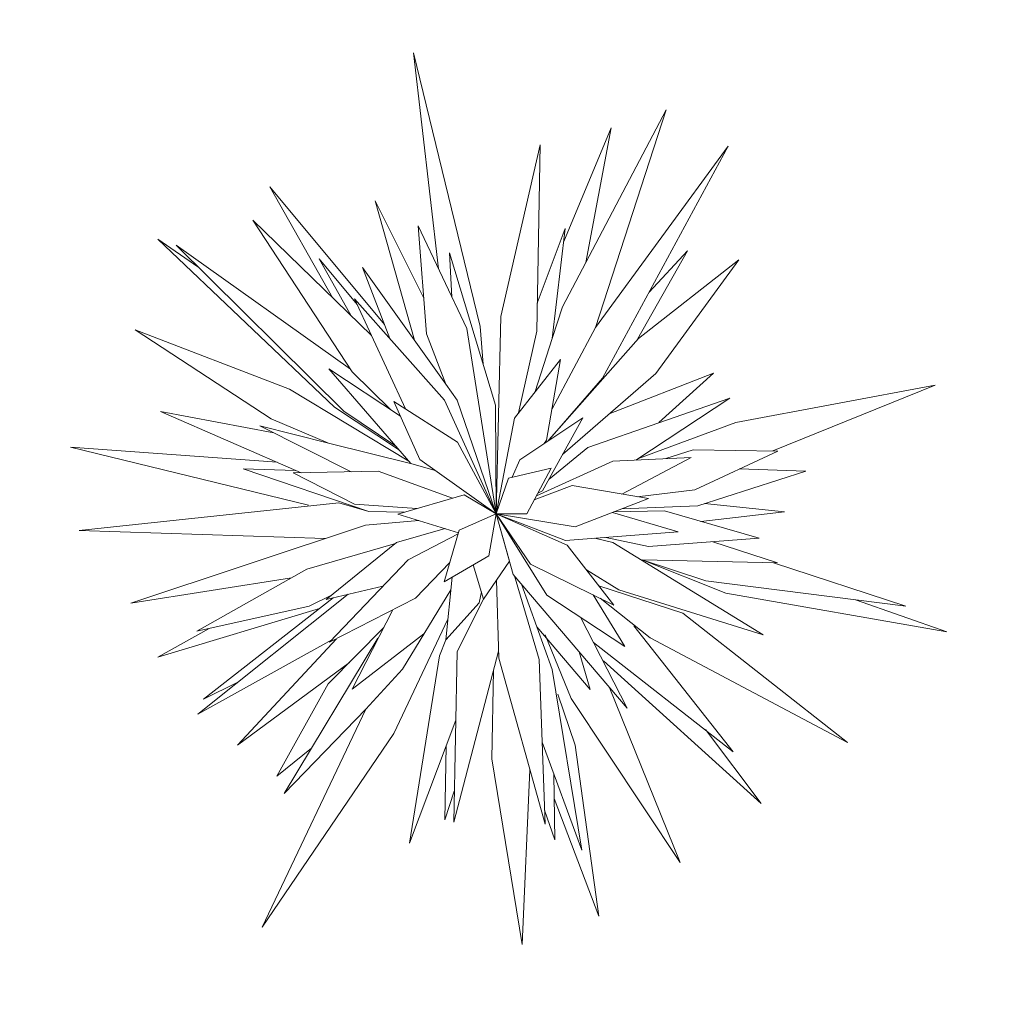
# Model space of a CAD drawing. Extents: x -110 to 11927435, y -6590197 to 5675008.
# Tile 1 of 71: x 11927433.96 to 11927435.36, y -2140069.95 to -2140068.56. Entities that reach past the tile are written whole.
import ezdxf

# ---------------------------------------------------------------- set-up
doc = ezdxf.new("R2010")
doc.units = 0
doc.layers.add('_0', color=7, linetype='CONTINUOUS')

# ---------------------------------------------------------------- blocks, each defined once
blk = doc.blocks.new('trawa 1')
at = {"layer": '_0', "color": 3, "linetype": 'ByBlock', "lineweight": 9, "flags": 128}
for points in [[(6591449.4534, 5674903.941), (6591449.4819, 5674904.0645), (6591449.4636, 5674903.7706), (6591449.4323, 5674903.6567)], [(6591449.3008, 5674903.6372), (6591449.2399, 5674903.7589), (6591449.162, 5674904.0132), (6591449.2715, 5674903.8113)], [(6591449.417, 5674903.8285), (6591449.4543, 5674904.0074), (6591449.4506, 5674903.7429), (6591449.4323, 5674903.6567)], [(6591449.4888, 5674903.6076), (6591449.5328, 5674903.6788), (6591449.6405, 5674903.951), (6591449.4961, 5674903.7176), (6591449.4729, 5674903.6044)], [(6591449.369, 5674903.6229), (6591449.3539, 5674903.7214), (6591449.2932, 5674903.8574), (6591449.2998, 5674903.7702)], [(6591449.6443, 5674903.7642), (6591449.7326, 5674903.8477), (6591449.5699, 5674903.6211)], [(6591449.3739, 5674903.7275), (6591449.349, 5674903.8355), (6591449.3502, 5674903.7298)], [(6591449.3986, 5674903.7465), (6591449.4166, 5674903.8336), (6591449.4323, 5674903.6567)], [(6591449.2972, 5674903.673), (6591449.2816, 5674903.7074), (6591449.2709, 5674903.8176), (6591449.3334, 5674903.7153), (6591449.351, 5674903.6412)], [(6591449.4538, 5674903.5858), (6591449.4751, 5674903.6307), (6591449.5127, 5674903.8257), (6591449.4144, 5674903.616), (6591449.4113, 5674903.5921)], [(6591449.3741, 5674903.6131), (6591449.3655, 5674903.6786), (6591449.3873, 5674903.8061), (6591449.4144, 5674903.6631), (6591449.4087, 5674903.606)], [(6591449.5196, 5674903.6557), (6591449.6694, 5674903.8035), (6591449.5472, 5674903.6054)], [(6591449.5444, 5674903.5415), (6591449.6236, 5674903.5844), (6591449.8215, 5674903.7506), (6591449.6028, 5674903.6323)], [(6591449.2898, 5674903.5176), (6591449.1445, 5674903.6196), (6591449.0274, 5674903.7389), (6591449.1877, 5674903.6474), (6591449.3069, 5674903.5378)], [(6591449.3409, 5674903.5236), (6591449.2939, 5674903.5696), (6591449.209, 5674903.7473), (6591449.3035, 5674903.634)], [(6591449.2513, 5674903.6587), (6591449.179, 5674903.7226), (6591449.2473, 5674903.5926)], [(6591449.2489, 5674903.5175), (6591449.1364, 5674903.5622), (6591448.881, 5674903.7083), (6591449.2017, 5674903.5787), (6591449.2919, 5674903.5164)], [(6591449.3645, 5674903.5097), (6591449.3083, 5674903.6041), (6591449.292, 5674903.7058), (6591449.3498, 5674903.6206)], [(6591449.3941, 5674903.4599), (6591449.4185, 5674903.554), (6591449.3909, 5674903.6999), (6591449.3752, 5674903.6111)], [(6591449.1455, 5674903.6187), (6591449.0234, 5674903.6708), (6591449.0827, 5674903.6268)], [(6591449.3941, 5674903.4599), (6591449.4704, 5674903.491), (6591449.628, 5674903.6592), (6591449.5164, 5674903.5849)], [(6591449.37, 5674903.5075), (6591449.346, 5674903.5548), (6591449.3518, 5674903.6562), (6591449.3992, 5674903.5645), (6591449.3941, 5674903.4599)], [(6591449.3941, 5674903.4599), (6591449.4926, 5674903.5379), (6591449.5478, 5674903.6468), (6591449.4854, 5674903.5981)], [(6591449.6199, 5674903.5666), (6591449.6837, 5674903.5967), (6591449.9032, 5674903.6525), (6591449.7561, 5674903.5772)], [(6591449.1573, 5674903.5073), (6591449.1146, 5674903.5159), (6591448.8428, 5674903.6223), (6591449.1364, 5674903.5622)], [(6591449.3941, 5674903.4599), (6591449.4244, 5674903.557), (6591449.4956, 5674903.6267), (6591449.4546, 5674903.5119), (6591449.3941, 5674903.4599)], [(6591449.5352, 5674903.5294), (6591449.5885, 5674903.5557), (6591449.8197, 5674903.6205), (6591449.6847, 5674903.5532)], [(6591449.4818, 5674903.5031), (6591449.5352, 5674903.5294), (6591449.6089, 5674903.6082), (6591449.5615, 5674903.5882)], [(6591449.7246, 5674903.5732), (6591449.81, 5674903.584), (6591449.7727, 5674903.5663)], [(6591449.4722, 5674903.4929), (6591449.5773, 5674903.5373), (6591449.7909, 5674903.569), (6591449.5817, 5674903.4844), (6591449.4804, 5674903.4699)], [(6591449.3611, 5674903.5111), (6591449.3574, 5674903.5167), (6591449.2563, 5674903.5589), (6591449.3202, 5674903.4826), (6591449.344, 5674903.4753)], [(6591449.7225, 5674903.5413), (6591449.9512, 5674903.5566), (6591449.7139, 5674903.4898), (6591449.5982, 5674903.479)], [(6591449.0292, 5674903.5081), (6591448.874, 5674903.5534), (6591449.0533, 5674903.5399)], [(6591449.2953, 5674903.5123), (6591449.2907, 5674903.5148), (6591449.1836, 5674903.5211), (6591449.2666, 5674903.4696), (6591449.3941, 5674903.4599)], [(6591449.3941, 5674903.4599), (6591449.3456, 5674903.4708), (6591449.3263, 5674903.5248), (6591449.3895, 5674903.4998), (6591449.3941, 5674903.4599)], [(6591449.1135, 5674903.4825), (6591449.0121, 5674903.5082), (6591449.1573, 5674903.5073), (6591449.229, 5674903.493)], [(6591449.3941, 5674903.4599), (6591449.1362, 5674903.4372), (6591448.9069, 5674903.4632), (6591449.1498, 5674903.486), (6591449.2591, 5674903.4743)], [(6591449.3941, 5674903.4599), (6591449.4537, 5674903.4839), (6591449.5071, 5674903.4559), (6591449.4636, 5674903.4373)], [(6591449.5724, 5674903.4827), (6591449.8017, 5674903.4495), (6591449.5789, 5674903.429), (6591449.5071, 5674903.4559)], [(6591449.3941, 5674903.4599), (6591449.1567, 5674903.3945), (6591449.0303, 5674903.3161), (6591449.1698, 5674903.3427), (6591449.2323, 5674903.3754), (6591449.2513, 5674903.3925), (6591449.3941, 5674903.4599)], [(6591449.1181, 5674903.3705), (6591449.0608, 5674903.361), (6591449.2524, 5674903.4431), (6591449.3941, 5674903.4599)], [(6591449.3941, 5674903.4599), (6591449.2532, 5674903.3757), (6591449.1344, 5674903.2438), (6591449.1799, 5674903.2713)], [(6591449.3941, 5674903.4599), (6591449.3063, 5674903.3989), (6591449.2625, 5674903.31), (6591449.3341, 5674903.3525), (6591449.3941, 5674903.4599)], [(6591449.3941, 5674903.4599), (6591449.3739, 5674903.4152), (6591449.4086, 5674903.3315), (6591449.4241, 5674903.4134)], [(6591449.3941, 5674903.4599), (6591449.4206, 5674903.414), (6591449.4899, 5674903.4021), (6591449.4495, 5674903.4564), (6591449.3941, 5674903.4599)], [(6591449.4828, 5674903.4118), (6591449.5655, 5674903.4125), (6591449.5124, 5674903.4508), (6591449.4978, 5674903.4519)], [(6591449.7033, 5674903.4285), (6591449.8003, 5674903.4376), (6591449.7612, 5674903.4457)], [(6591449.6688, 5674903.4373), (6591449.8357, 5674903.3949), (6591449.5872, 5674903.4067), (6591449.5655, 5674903.4125)], [(6591449.0831, 5674903.3488), (6591448.8053, 5674903.2845), (6591449.1521, 5674903.4114), (6591449.2008, 5674903.421)], [(6591449.4254, 5674903.4132), (6591449.4667, 5674903.3516), (6591449.5857, 5674903.2613), (6591449.5157, 5674903.367), (6591449.4639, 5674903.4065)], [(6591449.3799, 5674903.4008), (6591449.3556, 5674903.2998), (6591449.3702, 5674903.1891), (6591449.4022, 5674903.2738), (6591449.3986, 5674903.3555)], [(6591449.5381, 5674903.4123), (6591449.6951, 5674903.3585), (6591449.9665, 5674903.2154), (6591449.6673, 5674903.3183), (6591449.6102, 5674903.3604), (6591449.4994, 5674903.4119)], [(6591449.4207, 5674903.3955), (6591449.446, 5674903.3339), (6591449.5302, 5674903.2509), (6591449.5047, 5674903.3227)], [(6591449.2323, 5674903.3754), (6591449.0926, 5674903.2497), (6591449.181, 5674903.2955)], [(6591449.5607, 5674903.3831), (6591449.6436, 5674903.2979), (6591449.534, 5674903.3393)], [(6591449.2807, 5674903.3208), (6591449.2295, 5674903.2204), (6591449.3407, 5674903.341), (6591449.3462, 5674903.3741)], [(6591449.414, 5674903.3601), (6591449.4276, 5674903.2912), (6591449.5636, 5674902.9965), (6591449.5072, 5674903.2025)], [(6591449.338, 5674903.3381), (6591449.2617, 5674903.1723), (6591449.2071, 5674902.9622), (6591449.3029, 5674903.1525), (6591449.3262, 5674903.231), (6591449.3413, 5674903.3424)], [(6591449.4052, 5674903.3396), (6591449.4095, 5674903.2936), (6591449.4025, 5674903.253), (6591449.4767, 5674902.9188), (6591449.451, 5674903.2405)], [(6591449.1234, 5674903.3339), (6591449.0037, 5674903.2564), (6591449.1795, 5674903.3278)], [(6591449.2736, 5674903.3069), (6591449.2299, 5674903.2514), (6591449.0471, 5674903.0998), (6591449.1799, 5674903.2713), (6591449.2704, 5674903.3261)], [(6591449.3243, 5674903.3232), (6591449.2784, 5674903.2333), (6591449.0856, 5674902.9788), (6591449.1158, 5674903.0348)], [(6591449.4471, 5674903.3328), (6591449.4936, 5674903.2213), (6591449.5907, 5674903.0866), (6591449.5416, 5674903.2295), (6591449.5239, 5674903.2571)], [(6591449.5586, 5674903.3301), (6591449.6402, 5674903.2656), (6591449.7677, 5674903.2122), (6591449.7261, 5674903.2535)], [(6591449.5733, 5674903.3239), (6591449.7895, 5674903.2243), (6591449.6673, 5674903.3183)], [(6591449.2269, 5674903.2489), (6591449.0909, 5674903.0033), (6591449.2825, 5674903.2464), (6591449.3205, 5674903.3191)], [(6591449.1366, 5674903.2155), (6591449.001, 5674903.1171), (6591449.1636, 5674903.2865)], [(6591449.3666, 5674903.1919), (6591449.3721, 5674903.1234), (6591449.4095, 5674903.2936)], [(6591449.58, 5674903.2699), (6591449.7331, 5674903.1566), (6591449.6091, 5674903.2902)], [(6591449.5204, 5674903.2785), (6591449.6985, 5674903.1003), (6591449.5822, 5674903.264)], [(6591449.3262, 5674903.231), (6591449.3136, 5674903.139), (6591449.3603, 5674903.2645)], [(6591449.5271, 5674903.2598), (6591449.6783, 5674903.1055), (6591449.651, 5674903.1478)], [(6591449.1415, 5674903.2481), (6591449.0878, 5674903.1917), (6591449.157, 5674903.2418)], [(6591449.5432, 5674903.2434), (6591449.63, 5674903.0399), (6591449.5852, 5674903.1026)], [(6591449.3588, 5674903.1667), (6591449.3694, 5674902.8951), (6591449.4099, 5674903.214)], [(6591449.3207, 5674903.158), (6591449.3099, 5674903.0072), (6591449.3689, 5674903.1994)]]:
    blk.add_lwpolyline(points, dxfattribs=at)

msp = doc.modelspace()

# ---------------------------------------------------------------- block references
at = {"layer": '_0', "color": 3, "linetype": 'ByBlock', "lineweight": 9, "xscale": 1.087961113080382, "yscale": 1.087961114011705, "zscale": 1.087961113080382, "rotation": 263.5984637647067}
msp.add_blockref('trawa 1', (6591417.747, 5674840.1508), dxfattribs=at)

doc.saveas('drawing.dxf')
